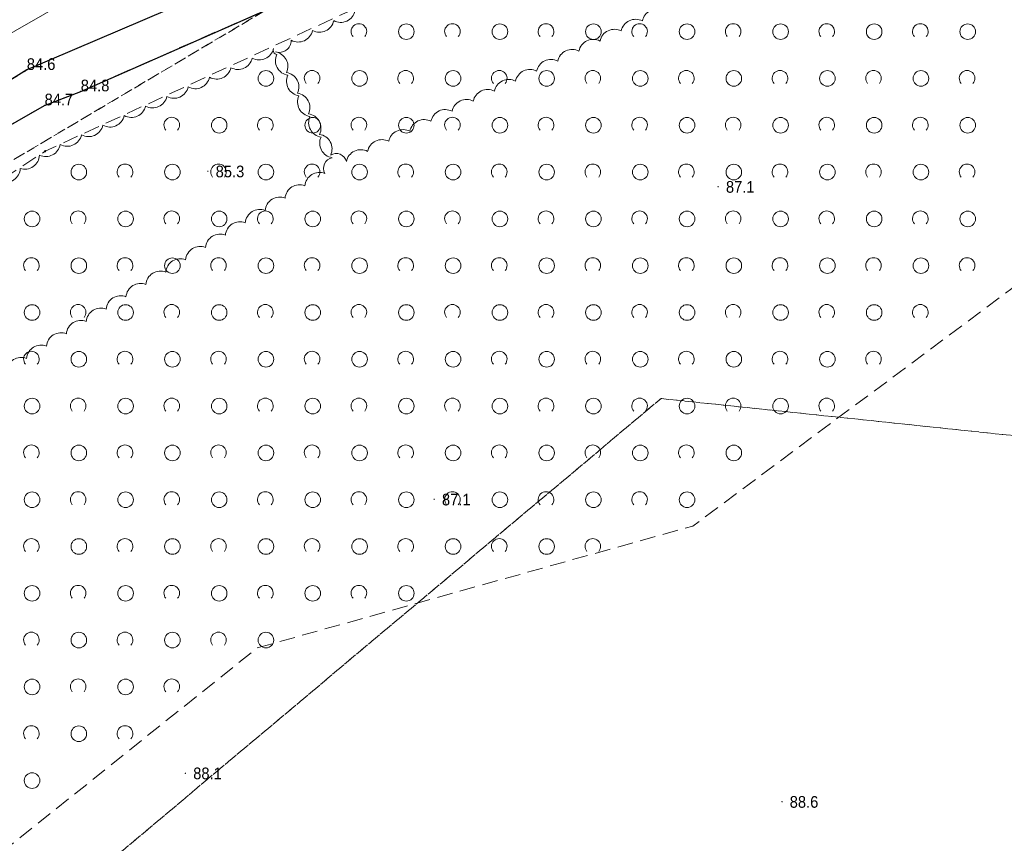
# Model space of a CAD drawing. Header units: metres. Extents: x 6540907 to 6541833, y 5893434 to 5894895.
# Tile 38 of 256: x 6541086 to 6541149, y 5893631 to 5893684. Entities that reach past the tile are written whole.
import ezdxf

# ---------------------------------------------------------------- set-up
doc = ezdxf.new("R2010")
doc.units = ezdxf.units.M
doc.header["$MEASUREMENT"] = 0
doc.linetypes.add('1.0_0.5', pattern=[1.5, 1, -0.5])
doc.linetypes.add('egug-500', pattern=[1, 0.5, -0.5])
doc.layers.get('0').update_dxf_attribs({"color": 2, "linetype": 'CONTINUOUS', "lineweight": 5})
for name, color, linetype, lineweight in [('140-Punkty robocze', 251, 'CONTINUOUS', 9), ('218-kontur użytku gruntowego', 251, 'CONTINUOUS', 9), ('chodnik', 251, 'CONTINUOUS', 9), ('krawężnik', 251, 'CONTINUOUS', 9), ('pikieta naturalna', 251, 'CONTINUOUS', 9), ('pikieta naturalna-Atr2', 251, 'CONTINUOUS', 9), ('przewód elektroenergetyczny podziemny', 251, 'CONTINUOUS', 9), ('zadrzewienie  zakrzewienie', 252, 'CONTINUOUS', 15)]:
    doc.layers.add(name, color=color, linetype=linetype, lineweight=lineweight)
doc.layers.add('z_i_masywy_grupy', color=7, linetype='CONTINUOUS', lineweight=13, true_color=0x7f926c)
doc.styles.get("Standard").update_dxf_attribs({"font": 'Arial', "width": 0.75})

# ---------------------------------------------------------------- blocks, each defined once
blk = doc.blocks.new('PW01')
at = {"linetype": 'Continuous', "lineweight": 13}
h = blk.add_hatch(color=0, dxfattribs=at)
edge = h.paths.add_edge_path()
edge.add_arc((0, 0), 0.045, 0, 360)
blk = doc.blocks.new('OTZK1')
at = {"color": 0, "linetype": 'Continuous'}
blk.add_circle((0, 0), 0.5, dxfattribs=at)
blk = doc.blocks.new('OTZK2')
at = {"color": 0, "linetype": 'Continuous'}
blk.add_arc((0, 0), 0.5, 318.85, 221.162, dxfattribs=at)
blk = doc.blocks.new('PIKIETA')
at = {"color": 0}
blk.add_circle((0, 0), 0.045, dxfattribs=at)

msp = doc.modelspace()

# ---------------------------------------------------------------- linework, layer by layer
at = {"layer": '218-kontur użytku gruntowego', "linetype": 'egug-500', "lineweight": 18, "flags": 128}
for points in [[(6541024.88, 5893639.203), (6541148.06, 5893712.213)], [(6541148.06, 5893712.213), (6541024.88, 5893639.203)], [(6541047.48, 5893593.043), (6541127.2, 5893659.933)], [(6541127.2, 5893659.933), (6541047.48, 5893593.043)], [(6541127.2, 5893659.933), (6541267.47, 5893645.193)], [(6541267.47, 5893645.193), (6541127.2, 5893659.933)]]:
    msp.add_lwpolyline(points, dxfattribs=at)
at = {"layer": 'chodnik', "linetype": '1.0_0.5', "lineweight": 18, "flags": 128}
msp.add_lwpolyline([(6541031.2, 5893636.723), (6541035.24, 5893639.293), (6541034.52, 5893640.123), (6541039.37, 5893643.423), (6541054.87, 5893654.853), (6541064.77, 5893662.283), (6541075.31, 5893670.013), (6541084.13, 5893676.713), (6541087.67, 5893678.723), (6541089.99, 5893679.623), (6541106.92, 5893687.073), (6541122.75, 5893694.813), (6541121.4, 5893696.703), (6541106.02, 5893689.343), (6541086.53, 5893680.993), (6541082.59, 5893678.563), (6541073.94, 5893672.033), (6541066.78, 5893666.683), (6541066.11, 5893667.003), (6541063.85, 5893669.483), (6541062.01, 5893668.113), (6541063.49, 5893665.353), (6541063.39, 5893664.343), (6541037.75, 5893645.103), (6541033.54, 5893642.293), (6541029.11, 5893639.573)], close=True, dxfattribs=at)
at = {"layer": 'krawężnik', "linetype": 'Continuous', "lineweight": 25, "flags": 128}
for points in [[(6541121.4, 5893696.703), (6541106.02, 5893689.343), (6541086.53, 5893680.993), (6541082.59, 5893678.563), (6541073.94, 5893672.033), (6541066.78, 5893666.683)], [(6541031.2, 5893636.723), (6541035.24, 5893639.293), (6541034.52, 5893640.123), (6541039.37, 5893643.423), (6541054.87, 5893654.853), (6541064.77, 5893662.283), (6541075.31, 5893670.013), (6541084.13, 5893676.713), (6541087.67, 5893678.723), (6541089.99, 5893679.623), (6541106.92, 5893687.073), (6541122.75, 5893694.813)]]:
    msp.add_lwpolyline(points, dxfattribs=at)
at = {"layer": 'przewód elektroenergetyczny podziemny', "linetype": 'Continuous', "lineweight": 18, "flags": 128}
msp.add_lwpolyline([(6541200.55, 5893728.333), (6541185.54, 5893727.413), (6541173.78, 5893724.913), (6541160.62, 5893718.463), (6541149.21, 5893713.503), (6541140.47, 5893709.303), (6541121.76, 5893700.863), (6541109.97, 5893695.043), (6541094.7, 5893688.633), (6541082.25, 5893681.493), (6541069.32, 5893672.513), (6541060.42, 5893665.893), (6541045.21, 5893655.333)], dxfattribs=at)
at = {"layer": 'z_i_masywy_grupy', "linetype": 'Continuous'}
for points in [[(6541107.575, 5893684.785, -0.5), (6541106.214, 5893684.155, -0.5), (6541104.852, 5893683.525, -0.5), (6541103.491, 5893682.895, -0.5), (6541102.472, 5893682.15, -0.5), (6541103.181, 5893680.828, -0.5), (6541103.89, 5893679.507, -0.5), (6541104.598, 5893678.185, -0.5), (6541105.307, 5893676.863, -0.5), (6541106.016, 5893675.541, -0.5), (6541107.026, 5893675.134, -0.5), (6541108.381, 5893675.777, -0.5), (6541109.737, 5893676.42, -0.5), (6541111.092, 5893677.063, -0.5), (6541112.447, 5893677.706, -0.5), (6541113.802, 5893678.349, -0.5), (6541115.158, 5893678.992, -0.5), (6541116.513, 5893679.635, -0.5), (6541117.868, 5893680.278, -0.5), (6541119.223, 5893680.92, -0.5), (6541120.579, 5893681.563, -0.5), (6541121.934, 5893682.206, -0.5), (6541123.289, 5893682.849, -0.5), (6541124.644, 5893683.492, -0.5), (6541126, 5893684.135, -0.5), (6541127.355, 5893684.778, -0.5)], [(6541085.241, 5893661.717, -0.5), (6541086.515, 5893662.507, -0.5), (6541087.79, 5893663.298, -0.5), (6541089.065, 5893664.088, -0.5), (6541090.34, 5893664.879, -0.5), (6541091.615, 5893665.669, -0.5), (6541092.889, 5893666.46, -0.5), (6541094.164, 5893667.25, -0.5), (6541095.439, 5893668.041, -0.5), (6541096.714, 5893668.831, -0.5), (6541097.988, 5893669.622, -0.5), (6541099.263, 5893670.412, -0.5), (6541100.538, 5893671.203, -0.5), (6541101.813, 5893671.993, -0.5), (6541103.088, 5893672.784, -0.5), (6541104.362, 5893673.574, -0.5), (6541105.637, 5893674.365, -0.5), (6541106.107, 5893675.371, -0.5), (6541105.398, 5893676.693, -0.5), (6541104.689, 5893678.015, -0.5), (6541103.98, 5893679.337, -0.5), (6541103.272, 5893680.659, -0.5), (6541102.563, 5893681.981, -0.5), (6541102.355, 5893682.369, -0.5), (6541100.987, 5893681.754, -0.5), (6541099.618, 5893681.139, -0.5), (6541098.25, 5893680.524, -0.5), (6541096.882, 5893679.909, -0.5), (6541095.514, 5893679.294, -0.5), (6541094.146, 5893678.68, -0.5), (6541092.777, 5893678.065, -0.5), (6541091.409, 5893677.45, -0.5), (6541090.041, 5893676.835, -0.5), (6541088.673, 5893676.22, -0.5), (6541087.343, 5893675.537, -0.5), (6541086.109, 5893674.684, -0.5), (6541084.875, 5893673.832, -0.5)]]:
    msp.add_lwpolyline(points, format="xyb", dxfattribs=at)
at = {"layer": 'zadrzewienie  zakrzewienie', "linetype": '1.0_0.5', "lineweight": 18, "flags": 128}
msp.add_lwpolyline([(6541044.04, 5893600.363), (6541052.84, 5893607.023), (6541069.7, 5893618.673), (6541101.31, 5893643.953), (6541129.24, 5893651.763), (6541152.03, 5893668.723), (6541169.97, 5893678.863), (6541187.83, 5893674.933), (6541224.49, 5893675.773), (6541248.1, 5893669.873), (6541267.08, 5893654.243), (6541283.7, 5893692.183), (6541223.9, 5893719.683), (6541201.6, 5893720.583), (6541164.6, 5893711.183), (6541087.7, 5893675.783), (6541061.02, 5893658.283), (6541036.66, 5893639.783), (6541017.58, 5893626.913), (6541015.78, 5893624.393), (6541016.59, 5893621.333), (6541020.64, 5893617.463)], close=True, dxfattribs=at)

# ---------------------------------------------------------------- block references
at = {"layer": '140-Punkty robocze', "linetype": 'Continuous', "lineweight": 13}
msp.add_blockref('PIKIETA', (6541087.7, 5893675.783), dxfattribs=at)
at = {"layer": 'pikieta naturalna', "linetype": 'Continuous', "lineweight": 13}
for p in [(6541086.53, 5893680.993), (6541089.99, 5893679.623), (6541087.67, 5893678.723), (6541098.14, 5893674.503), (6541130.86, 5893673.513), (6541112.65, 5893653.473), (6541096.7, 5893635.913), (6541134.96, 5893634.093)]:
    msp.add_blockref('PW01', p, dxfattribs=at)
at = {"layer": 'zadrzewienie  zakrzewienie', "linetype": 'Continuous', "lineweight": 18}
for name, p in [('OTZK2', (6541107.824, 5893683.46)), ('OTZK1', (6541110.866, 5893683.449)), ('OTZK2', (6541113.824, 5893683.46)), ('OTZK1', (6541116.866, 5893683.449)), ('OTZK2', (6541119.824, 5893683.46)), ('OTZK1', (6541122.866, 5893683.449)), ('OTZK2', (6541125.824, 5893683.46)), ('OTZK1', (6541128.866, 5893683.449)), ('OTZK2', (6541131.824, 5893683.46)), ('OTZK1', (6541134.866, 5893683.449)), ('OTZK2', (6541137.824, 5893683.46)), ('OTZK1', (6541140.866, 5893683.449)), ('OTZK2', (6541143.824, 5893683.46)), ('OTZK1', (6541146.866, 5893683.449)), ('OTZK2', (6541104.824, 5893680.46)), ('OTZK2', (6541110.824, 5893680.46)), ('OTZK2', (6541116.824, 5893680.46)), ('OTZK2', (6541122.824, 5893680.46)), ('OTZK2', (6541128.824, 5893680.46)), ('OTZK2', (6541134.824, 5893680.46)), ('OTZK2', (6541140.824, 5893680.46)), ('OTZK2', (6541146.824, 5893680.46)), ('OTZK1', (6541101.866, 5893680.449)), ('OTZK1', (6541107.866, 5893680.449)), ('OTZK1', (6541113.866, 5893680.449)), ('OTZK1', (6541119.866, 5893680.449)), ('OTZK1', (6541125.866, 5893680.449)), ('OTZK1', (6541131.866, 5893680.449)), ('OTZK1', (6541137.866, 5893680.449)), ('OTZK1', (6541143.866, 5893680.449)), ('OTZK2', (6541095.824, 5893677.46)), ('OTZK1', (6541098.866, 5893677.449)), ('OTZK2', (6541101.824, 5893677.46)), ('OTZK1', (6541104.866, 5893677.449)), ('OTZK2', (6541107.824, 5893677.46)), ('OTZK1', (6541110.866, 5893677.449)), ('OTZK2', (6541113.824, 5893677.46)), ('OTZK1', (6541116.866, 5893677.449)), ('OTZK2', (6541119.824, 5893677.46)), ('OTZK1', (6541122.866, 5893677.449)), ('OTZK2', (6541125.824, 5893677.46)), ('OTZK1', (6541128.866, 5893677.449)), ('OTZK2', (6541131.824, 5893677.46)), ('OTZK1', (6541134.866, 5893677.449)), ('OTZK2', (6541137.824, 5893677.46)), ('OTZK1', (6541140.866, 5893677.449)), ('OTZK2', (6541143.824, 5893677.46)), ('OTZK1', (6541146.866, 5893677.449)), ('OTZK1', (6541089.866, 5893674.449)), ('OTZK2', (6541092.824, 5893674.46)), ('OTZK1', (6541095.866, 5893674.449)), ('OTZK2', (6541098.824, 5893674.46)), ('OTZK1', (6541101.866, 5893674.449)), ('OTZK2', (6541104.824, 5893674.46)), ('OTZK1', (6541107.866, 5893674.449)), ('OTZK2', (6541110.824, 5893674.46)), ('OTZK1', (6541113.866, 5893674.449)), ('OTZK2', (6541116.824, 5893674.46)), ('OTZK1', (6541119.866, 5893674.449)), ('OTZK2', (6541122.824, 5893674.46)), ('OTZK1', (6541125.866, 5893674.449)), ('OTZK2', (6541128.824, 5893674.46)), ('OTZK1', (6541131.866, 5893674.449)), ('OTZK2', (6541134.824, 5893674.46)), ('OTZK1', (6541137.866, 5893674.449)), ('OTZK2', (6541140.824, 5893674.46)), ('OTZK1', (6541143.866, 5893674.449)), ('OTZK2', (6541146.824, 5893674.46)), ('OTZK1', (6541086.866, 5893671.449)), ('OTZK2', (6541089.824, 5893671.46)), ('OTZK1', (6541092.866, 5893671.449)), ('OTZK2', (6541095.824, 5893671.46)), ('OTZK1', (6541098.866, 5893671.449)), ('OTZK2', (6541101.824, 5893671.46)), ('OTZK1', (6541104.866, 5893671.449)), ('OTZK2', (6541107.824, 5893671.46)), ('OTZK1', (6541110.866, 5893671.449)), ('OTZK2', (6541113.824, 5893671.46)), ('OTZK1', (6541116.866, 5893671.449)), ('OTZK2', (6541119.824, 5893671.46)), ('OTZK1', (6541122.866, 5893671.449)), ('OTZK2', (6541125.824, 5893671.46)), ('OTZK1', (6541128.866, 5893671.449)), ('OTZK2', (6541131.824, 5893671.46)), ('OTZK1', (6541134.866, 5893671.449)), ('OTZK2', (6541137.824, 5893671.46)), ('OTZK1', (6541140.866, 5893671.449)), ('OTZK2', (6541143.824, 5893671.46)), ('OTZK1', (6541146.866, 5893671.449)), ('OTZK2', (6541086.824, 5893668.46)), ('OTZK2', (6541092.824, 5893668.46)), ('OTZK2', (6541098.824, 5893668.46)), ('OTZK2', (6541104.824, 5893668.46)), ('OTZK2', (6541110.824, 5893668.46)), ('OTZK2', (6541116.824, 5893668.46)), ('OTZK2', (6541122.824, 5893668.46)), ('OTZK2', (6541128.824, 5893668.46)), ('OTZK2', (6541134.824, 5893668.46)), ('OTZK2', (6541140.824, 5893668.46)), ('OTZK2', (6541146.824, 5893668.46)), ('OTZK1', (6541089.866, 5893668.449)), ('OTZK1', (6541095.866, 5893668.449)), ('OTZK1', (6541101.866, 5893668.449)), ('OTZK1', (6541107.866, 5893668.449)), ('OTZK1', (6541113.866, 5893668.449)), ('OTZK1', (6541119.866, 5893668.449)), ('OTZK1', (6541125.866, 5893668.449)), ('OTZK1', (6541131.866, 5893668.449)), ('OTZK1', (6541137.866, 5893668.449)), ('OTZK1', (6541143.866, 5893668.449)), ('OTZK1', (6541086.866, 5893665.449)), ('OTZK2', (6541089.824, 5893665.46)), ('OTZK1', (6541092.866, 5893665.449)), ('OTZK2', (6541095.824, 5893665.46)), ('OTZK1', (6541098.866, 5893665.449)), ('OTZK2', (6541101.824, 5893665.46)), ('OTZK1', (6541104.866, 5893665.449)), ('OTZK2', (6541107.824, 5893665.46)), ('OTZK1', (6541110.866, 5893665.449)), ('OTZK2', (6541113.824, 5893665.46)), ('OTZK1', (6541116.866, 5893665.449)), ('OTZK2', (6541119.824, 5893665.46)), ('OTZK1', (6541122.866, 5893665.449)), ('OTZK2', (6541125.824, 5893665.46)), ('OTZK1', (6541128.866, 5893665.449)), ('OTZK2', (6541131.824, 5893665.46)), ('OTZK1', (6541134.866, 5893665.449)), ('OTZK2', (6541137.824, 5893665.46)), ('OTZK1', (6541140.866, 5893665.449)), ('OTZK2', (6541143.824, 5893665.46)), ('OTZK2', (6541086.824, 5893662.46)), ('OTZK1', (6541089.866, 5893662.449)), ('OTZK2', (6541092.824, 5893662.46)), ('OTZK1', (6541095.866, 5893662.449)), ('OTZK2', (6541098.824, 5893662.46)), ('OTZK1', (6541101.866, 5893662.449)), ('OTZK2', (6541104.824, 5893662.46)), ('OTZK1', (6541107.866, 5893662.449)), ('OTZK2', (6541110.824, 5893662.46)), ('OTZK1', (6541113.866, 5893662.449)), ('OTZK2', (6541116.824, 5893662.46)), ('OTZK1', (6541119.866, 5893662.449)), ('OTZK2', (6541122.824, 5893662.46)), ('OTZK1', (6541125.866, 5893662.449)), ('OTZK2', (6541128.824, 5893662.46)), ('OTZK1', (6541131.866, 5893662.449)), ('OTZK2', (6541134.824, 5893662.46)), ('OTZK1', (6541137.866, 5893662.449)), ('OTZK2', (6541140.824, 5893662.46)), ('OTZK1', (6541086.866, 5893659.449)), ('OTZK2', (6541089.824, 5893659.46)), ('OTZK1', (6541092.866, 5893659.449)), ('OTZK2', (6541095.824, 5893659.46)), ('OTZK1', (6541098.866, 5893659.449)), ('OTZK2', (6541101.824, 5893659.46)), ('OTZK1', (6541104.866, 5893659.449)), ('OTZK2', (6541107.824, 5893659.46)), ('OTZK1', (6541110.866, 5893659.449)), ('OTZK2', (6541113.824, 5893659.46)), ('OTZK1', (6541116.866, 5893659.449)), ('OTZK2', (6541119.824, 5893659.46)), ('OTZK1', (6541122.866, 5893659.449)), ('OTZK2', (6541125.824, 5893659.46)), ('OTZK1', (6541128.866, 5893659.449)), ('OTZK2', (6541131.824, 5893659.46)), ('OTZK1', (6541134.866, 5893659.449)), ('OTZK2', (6541137.824, 5893659.46)), ('OTZK2', (6541086.824, 5893656.46)), ('OTZK2', (6541092.824, 5893656.46)), ('OTZK2', (6541098.824, 5893656.46)), ('OTZK2', (6541104.824, 5893656.46)), ('OTZK2', (6541110.824, 5893656.46)), ('OTZK2', (6541116.824, 5893656.46)), ('OTZK2', (6541122.824, 5893656.46)), ('OTZK2', (6541128.824, 5893656.46)), ('OTZK1', (6541089.866, 5893656.449)), ('OTZK1', (6541095.866, 5893656.449)), ('OTZK1', (6541101.866, 5893656.449)), ('OTZK1', (6541107.866, 5893656.449)), ('OTZK1', (6541113.866, 5893656.449)), ('OTZK1', (6541119.866, 5893656.449)), ('OTZK1', (6541125.866, 5893656.449)), ('OTZK1', (6541131.866, 5893656.449)), ('OTZK1', (6541086.866, 5893653.449)), ('OTZK2', (6541089.824, 5893653.46)), ('OTZK1', (6541092.866, 5893653.449)), ('OTZK2', (6541095.824, 5893653.46)), ('OTZK1', (6541098.866, 5893653.449)), ('OTZK2', (6541101.824, 5893653.46)), ('OTZK1', (6541104.866, 5893653.449)), ('OTZK2', (6541107.824, 5893653.46)), ('OTZK1', (6541110.866, 5893653.449)), ('OTZK2', (6541113.824, 5893653.46)), ('OTZK1', (6541116.866, 5893653.449)), ('OTZK2', (6541119.824, 5893653.46)), ('OTZK1', (6541122.866, 5893653.449)), ('OTZK2', (6541125.824, 5893653.46)), ('OTZK1', (6541128.866, 5893653.449)), ('OTZK2', (6541086.824, 5893650.46)), ('OTZK1', (6541089.866, 5893650.449)), ('OTZK2', (6541092.824, 5893650.46)), ('OTZK1', (6541095.866, 5893650.449)), ('OTZK2', (6541098.824, 5893650.46)), ('OTZK1', (6541101.866, 5893650.449)), ('OTZK2', (6541104.824, 5893650.46)), ('OTZK1', (6541107.866, 5893650.449)), ('OTZK2', (6541110.824, 5893650.46)), ('OTZK1', (6541113.866, 5893650.449)), ('OTZK2', (6541116.824, 5893650.46)), ('OTZK1', (6541119.866, 5893650.449)), ('OTZK2', (6541122.824, 5893650.46)), ('OTZK1', (6541086.866, 5893647.449)), ('OTZK2', (6541089.824, 5893647.46)), ('OTZK1', (6541092.866, 5893647.449)), ('OTZK2', (6541095.824, 5893647.46)), ('OTZK1', (6541098.866, 5893647.449)), ('OTZK2', (6541101.824, 5893647.46)), ('OTZK1', (6541104.866, 5893647.449)), ('OTZK2', (6541107.824, 5893647.46)), ('OTZK1', (6541110.866, 5893647.449)), ('OTZK2', (6541086.824, 5893644.46)), ('OTZK2', (6541092.824, 5893644.46)), ('OTZK2', (6541098.824, 5893644.46)), ('OTZK1', (6541089.866, 5893644.449)), ('OTZK1', (6541095.866, 5893644.449)), ('OTZK1', (6541101.866, 5893644.449)), ('OTZK1', (6541086.866, 5893641.449)), ('OTZK2', (6541089.824, 5893641.46)), ('OTZK1', (6541092.866, 5893641.449)), ('OTZK2', (6541095.824, 5893641.46)), ('OTZK2', (6541086.824, 5893638.46)), ('OTZK1', (6541089.866, 5893638.449)), ('OTZK2', (6541092.824, 5893638.46)), ('OTZK1', (6541086.866, 5893635.449))]:
    msp.add_blockref(name, p, dxfattribs=at)

# ---------------------------------------------------------------- texts
at = {"layer": 'pikieta naturalna-Atr2', "width": 0.9}
for s, p in [('84.6', (6541086.53, 5893680.993)), ('84.8', (6541089.99, 5893679.623)), ('84.7', (6541087.67, 5893678.723)), ('85.3', (6541098.64, 5893674.113)), ('87.1', (6541131.36, 5893673.123)), ('87.1', (6541113.15, 5893653.083)), ('88.1', (6541097.2, 5893635.533)), ('88.6', (6541135.45, 5893633.703))]:
    msp.add_text(s, height=0.75, dxfattribs=at).set_placement(p)

doc.saveas('drawing.dxf')
